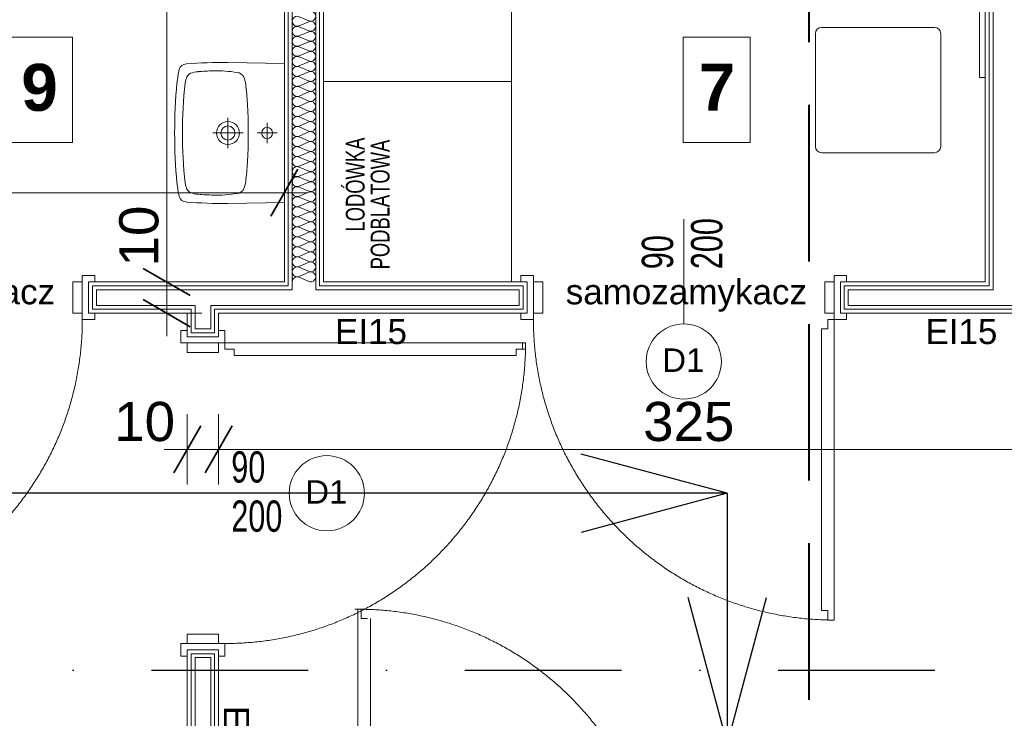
# Model space of a CAD drawing. Header units: millimetres. Extents: x 2016045 to 2079203, y -1576958 to -1542749.
# Tile 100 of 109: x 2035407 to 2038550, y -1556215 to -1553983. Entities that reach past the tile are written whole.
import ezdxf

# ---------------------------------------------------------------- set-up
doc = ezdxf.new("R2010")
doc.units = ezdxf.units.MM
doc.header["$MEASUREMENT"] = 0
for name, pattern in [('Dashed', [5644.44, 2822.22, -2822.22]), ('OSIE', [1000, 500, -250, 0, -250]), ('Przerywana DŁUGA', [700, 500, -200])]:
    doc.linetypes.add(name, pattern=pattern)
for name, color, linetype, lineweight in [('Budowlane - Sciany Wew_Nr_pióra__251', 94, 'Continuous', 20), ('opis pomieszczeń_Nr_pióra__1', 7, 'Continuous', 0), ('opis pomieszczeń_Nr_pióra__7', 7, 'Continuous', 13), ('p.poz._Nr_pióra__16', 1, 'Continuous', 5), ('PRZEKROJE PARTER_Nr_pióra__5', 7, 'Continuous', 40), ('Wymiarowanie_Nr_pióra__1', 7, 'Continuous', 0), ('Wyposazenie Wew - Urzadzenia Sanitarne_Nr_pióra__6', 8, 'Continuous', 0), ('znaczniki drzwi_Nr_pióra__1', 7, 'Continuous', 0), ('znaczniki drzwi_Nr_pióra__7', 7, 'Continuous', 13), ('Ściany_Nr_pióra__51', 5, 'Continuous', 13), ('Ślusarka_okienna_Nr_pióra__1', 7, 'Continuous', 0), ('Ślusarka_okienna_Nr_pióra__7', 7, 'Continuous', 13)]:
    doc.layers.add(name, color=color, linetype=linetype, lineweight=lineweight)
for name, color, linetype in [('EWAKUACJA', 7, 'Continuous'), ('PRZEKROJE PARTER', 7, 'Continuous'), ('Wymiarowanie', 7, 'Continuous')]:
    doc.layers.add(name, color=color, linetype=linetype)
for name, color, linetype, lineweight, true_color in [('EWAKUACJA_Nr_pióra__105', 7, 'Continuous', 25, 0xa40f02), ('Linie PT_Nr_pióra__13', 7, 'Continuous', 5, 0xb6b6b6), ('MEBLE PKN_Nr_pióra__11', 7, 'Continuous', 5, 0x6d6d6d), ('MEBLE PKN_Nr_pióra__12', 7, 'Continuous', 5, 0x9f9f9f), ('OSIE_Nr_pióra__2', 7, 'Continuous', 25, 0x0322fc), ('Wymiarowanie_Nr_pióra__3', 7, 'Continuous', 35, 0x008200), ('Ślusarka_okienna_Nr_pióra__30', 7, 'Continuous', 13, 0x0322fc)]:
    doc.layers.add(name, color=color, linetype=linetype, lineweight=lineweight, true_color=true_color)
doc.styles.add('GENERATED_STYLE_1', font='arial.ttf')
doc.styles.add('GENERATED_STYLE_4', font='arial.ttf')
doc.dimstyles.new('GENERATED_STYLE__1', dxfattribs={"dimtxt": 125, "dimasz": 114, "dimexe": 0.18, "dimexo": 0, "dimgap": 0.09, "dimtad": 1, "dimtih": 1, "dimtoh": 1, "dimdec": 0, "dimlfac": 0.1, "dimzin": 0, "dimdsep": 46, "dimtxsty": 'GENERATED_STYLE_1', "dimblk": 'ARROWHEAD_2', "dimblk1": 'ARROWHEAD_2', "dimblk2": 'ARROWHEAD_2', "dimcen": 0.09, "dimclrd": 7, "dimclre": 7, "dimclrt": 7, "dimadec": 4, "dimazin": 0, "dimtfac": 1, "dimtdec": 4, "dimtmove": 0, "dimatfit": 3, "dimfxl": 0, "dimtolj": 1, "dimtzin": 0, "dimarcsym": 0})
doc.dimstyles.new('GENERATED_STYLE__2', dxfattribs={"dimtxt": 125, "dimasz": 114, "dimexe": 0.18, "dimexo": 0, "dimgap": 0.09, "dimtad": 1, "dimdec": 0, "dimlfac": 0.1, "dimzin": 0, "dimdsep": 46, "dimtxsty": 'GENERATED_STYLE_1', "dimblk": 'ARROWHEAD_2', "dimblk1": 'ARROWHEAD_2', "dimblk2": 'ARROWHEAD_2', "dimcen": 0.09, "dimclrd": 7, "dimclre": 7, "dimclrt": 7, "dimadec": 4, "dimazin": 0, "dimtfac": 1, "dimtdec": 4, "dimtmove": 2, "dimatfit": 3, "dimfxl": 0, "dimtolj": 1, "dimtzin": 0, "dimarcsym": 0})
doc.dimstyles.new('GENERATED_STYLE__3', dxfattribs={"dimtxt": 125, "dimasz": 114, "dimexe": 0.18, "dimexo": 0, "dimgap": 0.09, "dimtad": 1, "dimdec": 0, "dimlfac": 0.1, "dimzin": 0, "dimdsep": 46, "dimtxsty": 'GENERATED_STYLE_1', "dimblk": 'ARROWHEAD_2', "dimblk1": 'ARROWHEAD_2', "dimblk2": 'ARROWHEAD_2', "dimcen": 0.09, "dimclrd": 7, "dimclre": 7, "dimclrt": 7, "dimadec": 4, "dimazin": 0, "dimtfac": 1, "dimtdec": 4, "dimtmove": 0, "dimatfit": 3, "dimfxl": 0, "dimtolj": 1, "dimtzin": 0, "dimarcsym": 0})
doc.dimstyles.new('GENERATED_STYLE__4', dxfattribs={"dimtxt": 125, "dimasz": 114, "dimexe": 0.18, "dimexo": 0, "dimgap": 0.09, "dimtad": 1, "dimtih": 1, "dimtoh": 1, "dimdec": 0, "dimlfac": 0.1, "dimzin": 0, "dimdsep": 46, "dimtxsty": 'GENERATED_STYLE_1', "dimblk": 'ARROWHEAD_2', "dimblk1": 'ARROWHEAD_2', "dimblk2": 'ARROWHEAD_2', "dimcen": 0.09, "dimclrd": 7, "dimclre": 7, "dimclrt": 7, "dimadec": 4, "dimazin": 0, "dimtfac": 1, "dimtdec": 4, "dimtmove": 2, "dimatfit": 3, "dimfxl": 0, "dimtolj": 1, "dimtzin": 0, "dimarcsym": 0})

# ---------------------------------------------------------------- blocks, each defined once
blk = doc.blocks.new('Izolacja cieplna 18_4')
at = {"layer": 'Linie PT_Nr_pióra__13', "linetype": 'Continuous'}
for p, q in [((1.3, 52.7), (14.7, 22.3)), ((17.4, 22.3), (30.7, 52.7)), ((33.4, 52.7), (46.7, 22.3)), ((49.4, 22.3), (62.7, 52.7)), ((65.4, 52.7), (78.7, 22.3)), ((81.4, 22.3), (94.7, 52.7)), ((97.4, 52.7), (110.7, 22.3)), ((113.4, 22.3), (126.7, 52.7)), ((129.4, 52.7), (142.7, 22.3)), ((145.4, 22.3), (158.7, 52.7)), ((161.4, 52.7), (174.7, 22.3)), ((177.4, 22.3), (190.7, 52.7)), ((193.4, 52.7), (206.7, 22.3)), ((209.4, 22.3), (222.8, 52.7)), ((225.4, 52.7), (238.8, 22.3)), ((241.4, 22.3), (254.8, 52.7)), ((257.5, 52.7), (270.8, 22.3)), ((273.5, 22.3), (286.8, 52.7)), ((289.5, 52.7), (302.8, 22.3)), ((305.5, 22.3), (318.8, 52.7)), ((321.5, 52.7), (334.8, 22.3)), ((337.5, 22.3), (350.8, 52.7)), ((353.5, 52.7), (366.8, 22.3)), ((369.5, 22.3), (382.8, 52.7)), ((385.5, 52.7), (398.8, 22.3)), ((401.5, 22.3), (414.8, 52.7)), ((417.5, 52.7), (430.8, 22.3)), ((433.5, 22.3), (446.8, 52.7)), ((449.5, 52.7), (462.9, 22.3)), ((465.5, 22.3), (478.9, 52.7)), ((481.6, 52.7), (494.9, 22.3)), ((497.6, 22.3), (510.9, 52.7)), ((513.6, 52.7), (526.9, 22.3)), ((529.6, 22.3), (542.9, 52.7)), ((545.6, 52.7), (558.9, 22.3)), ((561.6, 22.3), (574.9, 52.7)), ((577.6, 52.7), (590.9, 22.3)), ((593.6, 22.3), (606.9, 52.7)), ((609.6, 52.7), (622.9, 22.3)), ((625.6, 22.3), (638.9, 52.7)), ((641.6, 52.7), (654.9, 22.3)), ((657.6, 22.3), (670.9, 52.7)), ((673.6, 52.7), (687, 22.3)), ((689.6, 22.3), (703, 52.7)), ((705.7, 52.7), (719, 22.3)), ((721.7, 22.3), (735, 52.7)), ((737.7, 52.7), (751, 22.3)), ((753.7, 22.3), (767, 52.7)), ((769.7, 52.7), (783, 22.3)), ((785.7, 22.3), (799, 52.7)), ((801.7, 52.7), (815, 22.3)), ((817.7, 22.3), (831, 52.7)), ((833.7, 52.7), (847, 22.3))]:
    blk.add_line(p, q, dxfattribs=at)
for centre, start_param, end_param in [((16, 59.1), 4.299595, 8.266775), ((48, 59.1), 4.299595, 8.266775), ((80, 59.1), 4.299595, 8.266775), ((112, 59.1), 4.299595, 8.266775), ((144.1, 59.1), 4.299595, 8.266775), ((176.1, 59.1), 4.299595, 8.266775), ((208.1, 59.1), 4.299595, 8.266775), ((240.1, 59.1), 4.299595, 8.266775), ((272.1, 59.1), 4.299595, 8.266775), ((304.1, 59.1), 4.299595, 8.266775), ((336.1, 59.1), 4.299595, 8.266775), ((368.2, 59.1), 4.299595, 8.266775), ((400.2, 59.1), 4.299595, 8.266775), ((432.2, 59.1), 4.299595, 8.266775), ((464.2, 59.1), 4.299595, 8.266775), ((496.2, 59.1), 4.299595, 8.266775), ((528.2, 59.1), 4.299595, 8.266775), ((560.2, 59.1), 4.299595, 8.266775), ((592.3, 59.1), 4.299595, 8.266775), ((624.3, 59.1), 4.299595, 8.266775), ((656.3, 59.1), 4.299595, 8.266775), ((688.3, 59.1), 4.299595, 8.266775), ((720.3, 59.1), 4.299595, 8.266775), ((752.3, 59.1), 4.299595, 8.266775), ((784.3, 59.1), 4.299595, 8.266775), ((816.4, 59.1), 4.299595, 8.266775), ((848.4, 59.1), 4.299595, 8.266775), ((0, 16), 3.141593, 5.125182), ((32, 16), 1.158003, 3.141593), ((32, 16), 3.141593, 5.125182), ((64, 16), 1.158003, 3.141593), ((64, 16), 3.141593, 5.125182), ((96, 16), 1.158003, 3.141593), ((96, 16), 3.141593, 5.125182), ((128.1, 16), 1.158003, 3.141593), ((128.1, 16), 3.141593, 5.125182), ((160.1, 16), 1.158003, 3.141593), ((160.1, 16), 3.141593, 5.125182), ((192.1, 16), 1.158003, 3.141593), ((192.1, 16), 3.141593, 5.125182), ((224.1, 16), 1.158003, 3.141593), ((224.1, 16), 3.141593, 5.125182), ((256.1, 16), 1.158003, 3.141593), ((256.1, 16), 3.141593, 5.125182), ((288.1, 16), 1.158003, 3.141593), ((288.1, 16), 3.141593, 5.125182), ((320.1, 16), 1.158003, 3.141593), ((320.1, 16), 3.141593, 5.125182), ((352.2, 16), 1.158003, 3.141593), ((352.2, 16), 3.141593, 5.125182), ((384.2, 16), 1.158003, 3.141593), ((384.2, 16), 3.141593, 5.125182), ((416.2, 16), 1.158003, 3.141593), ((416.2, 16), 3.141593, 5.125182), ((448.2, 16), 1.158003, 3.141593), ((448.2, 16), 3.141593, 5.125182), ((480.2, 16), 1.158003, 3.141593), ((480.2, 16), 3.141593, 5.125182), ((512.2, 16), 1.158003, 3.141593), ((512.2, 16), 3.141593, 5.125182), ((544.2, 16), 1.158003, 3.141593), ((544.2, 16), 3.141593, 5.125182), ((576.2, 16), 1.158003, 3.141593), ((576.2, 16), 3.141593, 5.125182), ((608.3, 16), 1.158003, 3.141593), ((608.3, 16), 3.141593, 5.125182), ((640.3, 16), 1.158003, 3.141593), ((640.3, 16), 3.141593, 5.125182), ((672.3, 16), 1.158003, 3.141593), ((672.3, 16), 3.141593, 5.125182), ((704.3, 16), 1.158003, 3.141593), ((704.3, 16), 3.141593, 5.125182), ((736.3, 16), 1.158003, 3.141593), ((736.3, 16), 3.141593, 5.125182), ((768.3, 16), 1.158003, 3.141593), ((768.3, 16), 3.141593, 5.125182), ((800.3, 16), 1.158003, 3.141593), ((800.3, 16), 3.141593, 5.125182), ((832.4, 16), 1.158003, 3.141593), ((832.4, 16), 3.141593, 5.125182)]:
    blk.add_ellipse(centre, major_axis=(0, 16), ratio=0.996496, start_param=start_param, end_param=end_param, dxfattribs=at)
blk = doc.blocks.new('Linia_1', base_point=(2037665.1, -1555495.9))
at = {"layer": 'EWAKUACJA_Nr_pióra__105', "linetype": 'Continuous'}
for q in [(2037198.6, -1555370.9), (2032603.8, -1555495.9), (2037198.6, -1555620.9)]:
    blk.add_line((2037665.1, -1555495.9), q, dxfattribs=at)
blk = doc.blocks.new('Linia_3', base_point=(2037665.1, -1555495.9))
at = {"layer": 'EWAKUACJA_Nr_pióra__105', "linetype": 'Continuous'}
for p, q in [((2037665.1, -1555495.9), (2037665.1, -1556295.8)), ((2037665.1, -1556295.8), (2037540.1, -1555829.3)), ((2037665.1, -1556295.8), (2037790.1, -1555829.3))]:
    blk.add_line(p, q, dxfattribs=at)
blk = doc.blocks.new('Linia_4', base_point=(2037665.1, -1556295.8))
at = {"layer": 'EWAKUACJA_Nr_pióra__105', "linetype": 'Continuous'}
for p, q in [((2040204.5, -1556295.8), (2039738, -1556170.8)), ((2037665.1, -1556295.8), (2040204.5, -1556295.8)), ((2040204.5, -1556295.8), (2039738, -1556420.8))]:
    blk.add_line(p, q, dxfattribs=at)
blk = doc.blocks.new('*D104', base_point=(1682719.6, -1237567.4))
at = {"layer": 'Wymiarowanie_Nr_pióra__1', "linetype": 'Continuous'}
for p, q in [((2040886.1, -1552442.6), (2040886.1, -1552515.9)), ((2040773.6, -1552515.9), (2040998.6, -1552515.9)), ((2040886.1, -1552515.9), (2040886.1, -1555670.9)), ((2040773.6, -1555670.9), (2040998.6, -1555670.9))]:
    blk.add_line(p, q, dxfattribs=at)
at = {"layer": 'Wymiarowanie_Nr_pióra__3', "linetype": 'Continuous'}
for p, q in [((2040961.1, -1552559.2), (2040811.1, -1552472.6)), ((2040961.1, -1555714.2), (2040811.1, -1555627.6))]:
    blk.add_line(p, q, dxfattribs=at)
at = {"layer": 'Wymiarowanie_Nr_pióra__1', "char_height": 125, "attachment_point": 7, "rotation": 90, "style": 'GENERATED_STYLE_1'}
for s, insert in [('\\A1;{\\fArial|b0|i0|c238|p38;315\\fArial|b0|i0|c238|p38;\\A1{\\H.66x;\\S5^  ;}}', (2040863.2, -1554172.2)), ('\\A1;{\\fArial|b0|i0|c238|p38;10}', (2040861.1, -1555627.6))]:
    blk.add_mtext(s, dxfattribs=dict(at, insert=insert))
blk = doc.blocks.new('ARROWHEAD_2')
at = {"color": 0, "linetype": 'Continuous', "lineweight": 0}
for p, q in [((-0.378, -0.655), (0.378, 0.655)), ((0, 0), (-1, 0))]:
    blk.add_line(p, q, dxfattribs=at)
blk = doc.blocks.new('*D109', base_point=(1682719.6, -1237567.4))
at = {"layer": 'Wymiarowanie_Nr_pióra__1', "linetype": 'Continuous'}
for p, q in [((2035941.4, -1555468.5), (2035941.4, -1555243.5)), ((2036041.4, -1555468.5), (2036041.4, -1555243.5)), ((2035868, -1555356), (2035941.4, -1555356)), ((2035941.4, -1555356), (2036041.4, -1555356))]:
    blk.add_line(p, q, dxfattribs=at)
at = {"layer": 'Wymiarowanie_Nr_pióra__3', "linetype": 'Continuous'}
for p, q in [((2035984.7, -1555281), (2035898.1, -1555431)), ((2036084.7, -1555281), (2035998.1, -1555431))]:
    blk.add_line(p, q, dxfattribs=at)
at = {"layer": 'Wymiarowanie_Nr_pióra__1', "insert": (2035708.3, -1555331), "char_height": 125, "attachment_point": 7, "style": 'GENERATED_STYLE_1'}
blk.add_mtext('\\A1;{\\fArial|b0|i0|c238|p38;10}', dxfattribs=at)
blk = doc.blocks.new('*D110', base_point=(1682719.6, -1237567.4))
at = {"layer": 'Wymiarowanie_Nr_pióra__1', "linetype": 'Continuous'}
for p, q in [((2036041.4, -1555468.5), (2036041.4, -1555243.5)), ((2039288.9, -1555468.5), (2039288.9, -1555243.5)), ((2036041.4, -1555356), (2039288.9, -1555356))]:
    blk.add_line(p, q, dxfattribs=at)
at = {"layer": 'Wymiarowanie_Nr_pióra__3', "linetype": 'Continuous'}
for p, q in [((2036084.7, -1555281), (2035998.1, -1555431)), ((2039332.2, -1555281), (2039245.6, -1555431))]:
    blk.add_line(p, q, dxfattribs=at)
at = {"layer": 'Wymiarowanie_Nr_pióra__1', "char_height": 125, "attachment_point": 7, "style": 'GENERATED_STYLE_1'}
for s, insert in [('\\A1;{\\fArial|b0|i0|c238|p38;12\\fArial|b0|i0|c238|p38;\\A1{\\H.66x;\\S5^  ;}}', (2038993.2, -1555332.3)), ('\\A1;{\\fArial|b0|i0|c238|p38;325}', (2037396.7, -1555331))]:
    blk.add_mtext(s, dxfattribs=dict(at, insert=insert))
blk = doc.blocks.new('*D114', base_point=(1682719.6, -1237567.4))
at = {"layer": 'Wymiarowanie_Nr_pióra__1', "linetype": 'Continuous'}
for p, q in [((2034251.4, -1554423.9), (2034251.4, -1554648.9)), ((2036251.4, -1554423.9), (2036251.4, -1554648.9)), ((2034251.4, -1554536.4), (2034178, -1554536.4)), ((2036251.4, -1554536.4), (2034251.4, -1554536.4)), ((2036324.7, -1554536.4), (2036251.4, -1554536.4))]:
    blk.add_line(p, q, dxfattribs=at)
at = {"layer": 'Wymiarowanie_Nr_pióra__3', "linetype": 'Continuous'}
for p, q in [((2034294.7, -1554461.4), (2034208.1, -1554611.4)), ((2036208.1, -1554611.4), (2036294.7, -1554461.4))]:
    blk.add_line(p, q, dxfattribs=at)
at = {"layer": 'Wymiarowanie_Nr_pióra__1', "insert": (2035026.2, -1554493.9), "char_height": 125, "attachment_point": 7, "style": 'GENERATED_STYLE_1'}
blk.add_mtext('\\A1;{\\fArial|b0|i0|c238|p38;200}', dxfattribs=at)
blk = doc.blocks.new('*D126', base_point=(1682719.6, -1237567.4))
at = {"layer": 'Wymiarowanie_Nr_pióra__1', "linetype": 'Continuous'}
for p, q in [((2044173.5, -1556060.9), (2043948.5, -1556060.9)), ((2044061, -1559800.9), (2044061, -1556060.9)), ((2044173.5, -1559800.9), (2043948.5, -1559800.9))]:
    blk.add_line(p, q, dxfattribs=at)
at = {"layer": 'Wymiarowanie_Nr_pióra__3', "linetype": 'Continuous'}
for p, q in [((2043986, -1556017.6), (2044136, -1556104.2)), ((2043986, -1559757.6), (2044136, -1559844.2))]:
    blk.add_line(p, q, dxfattribs=at)
at = {"layer": 'Wymiarowanie_Nr_pióra__1', "insert": (2044036, -1558073.2), "char_height": 125, "attachment_point": 7, "rotation": 90, "style": 'GENERATED_STYLE_1'}
blk.add_mtext('\\A1;{\\fArial|b0|i0|c238|p38;374}', dxfattribs=at)
blk = doc.blocks.new('*D127', base_point=(1682719.6, -1237567.4))
at = {"layer": 'Wymiarowanie_Nr_pióra__1', "linetype": 'Continuous'}
for p, q in [((2044173.5, -1552460.9), (2043948.5, -1552460.9)), ((2044061, -1556060.9), (2044061, -1552460.9)), ((2044173.5, -1556060.9), (2043948.5, -1556060.9))]:
    blk.add_line(p, q, dxfattribs=at)
at = {"layer": 'Wymiarowanie_Nr_pióra__3', "linetype": 'Continuous'}
for p, q in [((2043986, -1552417.6), (2044136, -1552504.2)), ((2043986, -1556017.6), (2044136, -1556104.2))]:
    blk.add_line(p, q, dxfattribs=at)
at = {"layer": 'Wymiarowanie_Nr_pióra__1', "char_height": 125, "attachment_point": 7, "rotation": 90, "style": 'GENERATED_STYLE_1'}
for s, insert in [('\\A1;{\\fArial|b0|i0|c238|p38;19}', (2044036, -1552694)), ('\\A1;{\\fArial|b0|i0|c238|p38;360}', (2044036, -1554498.1))]:
    blk.add_mtext(s, dxfattribs=dict(at, insert=insert))
blk = doc.blocks.new('*D143', base_point=(1682719.6, -1237567.4))
at = {"layer": 'Wymiarowanie_Nr_pióra__1', "linetype": 'Continuous'}
for p, q in [((2021278.9, -1556060.9), (2021053.9, -1556060.9)), ((2021166.4, -1559800.9), (2021166.4, -1556060.9)), ((2021278.9, -1559800.9), (2021053.9, -1559800.9))]:
    blk.add_line(p, q, dxfattribs=at)
at = {"layer": 'Wymiarowanie_Nr_pióra__3', "linetype": 'Continuous'}
for p, q in [((2021091.4, -1556017.6), (2021241.4, -1556104.2)), ((2021091.4, -1559757.6), (2021241.4, -1559844.2))]:
    blk.add_line(p, q, dxfattribs=at)
at = {"layer": 'Wymiarowanie_Nr_pióra__1', "insert": (2021141.4, -1558073.2), "char_height": 125, "attachment_point": 7, "rotation": 90, "style": 'GENERATED_STYLE_1'}
blk.add_mtext('\\A1;{\\fArial|b0|i0|c238|p38;374}', dxfattribs=at)
blk = doc.blocks.new('*D178', base_point=(1682719.6, -1237567.4))
at = {"layer": 'Wymiarowanie_Nr_pióra__1', "linetype": 'Continuous'}
for p, q in [((2023749.9, -1550080.6), (2023749.9, -1549855.6)), ((2041502.9, -1550080.6), (2041502.9, -1549855.6)), ((2023676.5, -1549968.1), (2023749.9, -1549968.1)), ((2023749.9, -1549968.1), (2041502.9, -1549968.1)), ((2041502.9, -1549968.1), (2041576.2, -1549968.1))]:
    blk.add_line(p, q, dxfattribs=at)
at = {"layer": 'Wymiarowanie_Nr_pióra__3', "linetype": 'Continuous'}
for p, q in [((2023793.2, -1549893.1), (2023706.6, -1550043.1)), ((2041459.6, -1550043.1), (2041546.2, -1549893.1))]:
    blk.add_line(p, q, dxfattribs=at)
at = {"layer": 'Wymiarowanie_Nr_pióra__1', "insert": (2032436.7, -1549943.1), "char_height": 125, "attachment_point": 7, "style": 'GENERATED_STYLE_1'}
blk.add_mtext('\\A1;{\\fArial|b0|i0|c238|p38;1776}', dxfattribs=at)
blk = doc.blocks.new('*D194', base_point=(1682719.6, -1237567.4))
at = {"layer": 'Wymiarowanie_Nr_pióra__1', "linetype": 'Continuous'}
for p, q in [((2035988.4, -1554820.9), (2035763.4, -1554820.9)), ((2035875.9, -1554920.9), (2035875.9, -1554820.9)), ((2035988.4, -1554920.9), (2035763.4, -1554920.9)), ((2035875.9, -1554994.3), (2035875.9, -1554920.9))]:
    blk.add_line(p, q, dxfattribs=at)
at = {"layer": 'Wymiarowanie_Nr_pióra__3', "linetype": 'Continuous'}
for p, q in [((2035800.9, -1554777.6), (2035950.9, -1554864.2)), ((2035800.9, -1554877.6), (2035950.9, -1554964.2))]:
    blk.add_line(p, q, dxfattribs=at)
blk = doc.blocks.new('*D195', base_point=(1682719.6, -1237567.4))
at = {"layer": 'Wymiarowanie_Nr_pióra__1', "linetype": 'Continuous'}
for p, q in [((2035875.9, -1552515.9), (2035875.9, -1552442.6)), ((2035988.4, -1552515.9), (2035763.4, -1552515.9)), ((2035875.9, -1554820.9), (2035875.9, -1552515.9)), ((2035988.4, -1554820.9), (2035763.4, -1554820.9))]:
    blk.add_line(p, q, dxfattribs=at)
at = {"layer": 'Wymiarowanie_Nr_pióra__3', "linetype": 'Continuous'}
for p, q in [((2035950.9, -1552559.2), (2035800.9, -1552472.6)), ((2035800.9, -1554777.6), (2035950.9, -1554864.2))]:
    blk.add_line(p, q, dxfattribs=at)
at = {"layer": 'Wymiarowanie_Nr_pióra__1', "char_height": 125, "attachment_point": 7, "rotation": 90, "style": 'GENERATED_STYLE_1'}
for s, insert in [('\\A1;{\\fArial|b0|i0|c238|p38;230\\fArial|b0|i0|c238|p38;\\A1{\\H.66x;\\S5^  ;}}', (2035853, -1553842)), ('\\A1;{\\fArial|b0|i0|c238|p38;10}', (2035850.9, -1554771.5))]:
    blk.add_mtext(s, dxfattribs=dict(at, insert=insert))
blk = doc.blocks.new('Płaszczyzna odcinająca_1', base_point=(2037926.7, -1573130.6))
at = {"layer": 'PRZEKROJE PARTER_Nr_pióra__5', "linetype": 'Przerywana DŁUGA'}
blk.add_line((2037926.7, -1572955.6), (2037926.7, -1549573.1), dxfattribs=at)

msp = doc.modelspace()

# ---------------------------------------------------------------- linework, layer by layer
at = {"layer": 'Budowlane - Sciany Wew_Nr_pióra__251', "linetype": 'Continuous'}
for p, q in [((2036263.9, -1552503.4), (2036263.9, -1554833.4)), ((2036276.4, -1552490.9), (2036276.4, -1554845.9)), ((2036351.4, -1554845.9), (2036351.4, -1552490.9)), ((2036363.9, -1554833.4), (2036363.9, -1552503.4)), ((2038513.9, -1552503.4), (2038513.9, -1554845.9)), ((2038501.4, -1552515.9), (2038501.4, -1554833.4)), ((2036263.9, -1554833.4), (2035638.9, -1554833.4)), ((2035638.9, -1554833.4), (2035638.9, -1554908.4)), ((2037013.9, -1554833.4), (2036363.9, -1554833.4)), ((2037013.9, -1554908.4), (2037013.9, -1554833.4)), ((2038501.4, -1554833.4), (2038038.9, -1554833.4)), ((2038038.9, -1554833.4), (2038038.9, -1554908.4)), ((2036276.4, -1554845.9), (2035651.4, -1554845.9)), ((2035651.4, -1554845.9), (2035651.4, -1554895.9)), ((2037001.4, -1554845.9), (2036351.4, -1554845.9)), ((2037001.4, -1554895.9), (2037001.4, -1554845.9)), ((2038513.9, -1554845.9), (2038051.4, -1554845.9)), ((2038051.4, -1554845.9), (2038051.4, -1554895.9)), ((2035651.4, -1554895.9), (2035966.4, -1554895.9)), ((2035966.4, -1554895.9), (2035966.4, -1554970.9)), ((2036016.4, -1554970.9), (2036016.4, -1554895.9)), ((2036016.4, -1554895.9), (2037001.4, -1554895.9)), ((2038051.4, -1554895.9), (2039313.9, -1554895.9)), ((2035638.9, -1554908.4), (2035953.9, -1554908.4)), ((2035953.9, -1554908.4), (2035953.9, -1554983.4)), ((2036028.9, -1554983.4), (2036028.9, -1554908.4)), ((2036028.9, -1554908.4), (2037013.9, -1554908.4)), ((2038038.9, -1554908.4), (2039301.4, -1554908.4)), ((2035953.9, -1554983.4), (2036028.9, -1554983.4)), ((2035966.4, -1554970.9), (2036016.4, -1554970.9)), ((2036028.9, -1556008.4), (2035953.9, -1556008.4)), ((2035953.9, -1556008.4), (2035953.9, -1556833.4)), ((2036016.4, -1556020.9), (2035966.4, -1556020.9)), ((2035966.4, -1556020.9), (2035966.4, -1556845.9)), ((2036016.4, -1556845.9), (2036016.4, -1556020.9)), ((2036028.9, -1556833.4), (2036028.9, -1556008.4))]:
    msp.add_line(p, q, dxfattribs=at)
at = {"layer": 'MEBLE PKN_Nr_pióra__12', "linetype": 'Continuous'}
for p, q in [((2036976.4, -1552515.9), (2036976.4, -1554820.9)), ((2038470.9, -1553168.4), (2038470.9, -1554168.4)), ((2037966.9, -1554008.4), (2038326.9, -1554008.4)), ((2037946.9, -1554388.4), (2037946.9, -1554028.4)), ((2038346.9, -1554028.4), (2038346.9, -1554388.4)), ((2038470.9, -1554168.4), (2038488.9, -1554168.4)), ((2036376.4, -1554180.9), (2036976.4, -1554180.9)), ((2038326.9, -1554408.4), (2037966.9, -1554408.4))]:
    msp.add_line(p, q, dxfattribs=at)
for centre, start, end in [((2037966.9, -1554028.4), 90, 180), ((2038326.9, -1554028.4), 0, 90), ((2037966.9, -1554388.4), 180, 270), ((2038326.9, -1554388.4), 270, 0)]:
    msp.add_arc(centre, 20, start, end, dxfattribs=at)
at = {"layer": 'opis pomieszczeń_Nr_pióra__1', "linetype": 'Continuous', "flags": 128}
for points in [[(2035361.6, -1554039.8), (2035575.5, -1554039.8), (2035575.5, -1554375.5), (2035361.6, -1554375.5)], [(2037524.4, -1554039.8), (2037738.3, -1554039.8), (2037738.3, -1554375.5), (2037524.4, -1554375.5)]]:
    msp.add_lwpolyline(points, close=True, dxfattribs=at)
at = {"layer": 'OSIE_Nr_pióra__2', "linetype": 'OSIE'}
msp.add_line((2020826.3, -1556060.9), (2044386, -1556060.9), dxfattribs=at)
at = {"layer": 'Wyposazenie Wew - Urzadzenia Sanitarne_Nr_pióra__6', "linetype": 'Continuous'}
for p, q in [((2036071.3, -1554120.3), (2036251.4, -1554123.1)), ((2036071.3, -1554297), (2036071.3, -1554393.7)), ((2036196.4, -1554377.4), (2036196.4, -1554313.2)), ((2036023, -1554345.3), (2036119.7, -1554345.3)), ((2036228.5, -1554345.3), (2036164.3, -1554345.3)), ((2036251.4, -1554567.6), (2036071.3, -1554570.3))]:
    msp.add_line(p, q, dxfattribs=at)
for centre, radius in [((2036071.3, -1554345.3), 36.5), ((2036071.3, -1554345.3), 22.5), ((2036196.4, -1554345.3), 17.5)]:
    msp.add_circle(centre, radius, dxfattribs=at)
for centre, radius, start, end in [((2036232.4, -1554219.8), 325.6, 166.29, 173.8195), ((2035939.1, -1554148.7), 23.8, 91.3934, 165.349), ((2036055.7, -1555603.1), 1482.9, 89.3971, 94.534), ((2036030.3, -1554747.5), 600.5, 90.5663, 95.1487), ((2036037.9, -1554533.4), 386.5, 80.5708, 92.003), ((2036025.2, -1554200.2), 91.4, 158.1629, 171.0161), ((2035960.3, -1554174.7), 21.8, 112.9177, 156.832), ((2035982.2, -1554237), 87.7, 93.7939, 110.2251), ((2036097.3, -1554179.7), 27.9, 30.8895, 82.0707), ((2036024.4, -1554205.6), 104.9, 5.0387, 22.556), ((2037492.8, -1554338.1), 1591.6, 174.4736, 180.2613), ((2037191.8, -1554334.7), 1265.7, 173.2498, 180.4817), ((2035028, -1554319.6), 1107.7, 3.123, 6.3865), ((2034691.8, -1554340.2), 1444.5, 359.7988, 3.214), ((2037492.8, -1554352.6), 1591.6, 179.7393, 185.527), ((2037191.8, -1554355.9), 1265.7, 179.5189, 186.7508), ((2034691.9, -1554350.4), 1444.5, 356.7865, 0.2018), ((2035028, -1554371), 1107.7, 353.6141, 356.8776), ((2036232.4, -1554470.8), 325.6, 186.1811, 193.7106), ((2036025.2, -1554490.4), 91.4, 188.9845, 201.8377), ((2035960.3, -1554515.9), 21.8, 203.1686, 247.0829), ((2036097.3, -1554511), 27.9, 277.9299, 329.111), ((2036024.4, -1554485), 104.9, 337.4446, 354.9619), ((2035939.1, -1554541.9), 23.8, 194.6516, 268.6071), ((2035982.2, -1554453.6), 87.7, 249.7754, 266.2067), ((2036030.3, -1553943.1), 600.5, 264.8519, 269.4343), ((2036037.9, -1554157.2), 386.5, 267.9976, 279.4298), ((2036055.7, -1553087.5), 1482.9, 265.4666, 270.6035)]:
    msp.add_arc(centre, radius, start, end, dxfattribs=at)
at = {"layer": 'znaczniki drzwi_Nr_pióra__1', "linetype": 'Continuous'}
for centre in [(2037526.4, -1555075.2), (2036386.9, -1555495.9)]:
    msp.add_circle(centre, 120, dxfattribs=at)
at = {"layer": 'Ściany_Nr_pióra__51', "linetype": 'Continuous'}
for p, q in [((2036251.4, -1552515.9), (2036251.4, -1554820.9)), ((2036376.4, -1554820.9), (2036376.4, -1552515.9)), ((2038488.9, -1552528.4), (2038488.9, -1554820.9)), ((2036251.4, -1554820.9), (2035626.4, -1554820.9)), ((2035626.4, -1554820.9), (2035626.4, -1554920.9)), ((2037026.4, -1554820.9), (2036376.4, -1554820.9)), ((2037026.4, -1554820.9), (2037026.4, -1554920.9)), ((2038488.9, -1554820.9), (2038026.4, -1554820.9)), ((2038026.4, -1554820.9), (2038026.4, -1554920.9)), ((2035626.4, -1554920.9), (2035941.4, -1554920.9)), ((2035941.4, -1554920.9), (2035941.4, -1554995.9)), ((2036041.4, -1554995.9), (2036041.4, -1554920.9)), ((2036041.4, -1554920.9), (2037026.4, -1554920.9)), ((2038026.4, -1554920.9), (2039288.9, -1554920.9)), ((2035941.4, -1554995.9), (2036041.4, -1554995.9)), ((2035941.4, -1555995.9), (2035941.4, -1556820.9)), ((2035941.4, -1555995.9), (2036041.4, -1555995.9)), ((2036041.4, -1556820.9), (2036041.4, -1555995.9))]:
    msp.add_line(p, q, dxfattribs=at)
at = {"layer": 'Ślusarka_okienna_Nr_pióra__1', "linetype": 'Continuous'}
for p, q in [((2037526.4, -1554620.9), (2037526.4, -1554955.2)), ((2036231.4, -1555495.9), (2035731.4, -1555495.9))]:
    msp.add_line(p, q, dxfattribs=at)
at = {"layer": 'Ślusarka_okienna_Nr_pióra__1', "linetype": 'Dashed'}
for centre, start, end in [((2034646.4, -1554940.9), 270, 0), ((2038006.4, -1554940.9), 180, 270), ((2036061.4, -1555015.9), 270, 0), ((2036486.4, -1556826.4), 0, 90)]:
    msp.add_arc(centre, 960, start, end, dxfattribs=at)
at = {"layer": 'Ślusarka_okienna_Nr_pióra__30', "linetype": 'Continuous'}
for p, q in [((2035606.4, -1554940.9), (2035606.4, -1554800.9)), ((2035606.4, -1554800.9), (2035646.4, -1554800.9)), ((2035646.4, -1554800.9), (2035646.4, -1554820.9)), ((2037046.4, -1554800.9), (2037006.4, -1554800.9)), ((2037006.4, -1554800.9), (2037006.4, -1554820.9)), ((2037046.4, -1554940.9), (2037046.4, -1554800.9)), ((2038006.4, -1555900.9), (2038006.4, -1554800.9)), ((2038006.4, -1554800.9), (2038046.4, -1554800.9)), ((2038046.4, -1554800.9), (2038046.4, -1554820.9)), ((2035576.4, -1554920.9), (2035576.4, -1554820.9)), ((2035576.4, -1554820.9), (2035606.4, -1554820.9)), ((2037076.4, -1554820.9), (2037046.4, -1554820.9)), ((2037076.4, -1554920.9), (2037076.4, -1554820.9)), ((2037976.4, -1554920.9), (2037976.4, -1554820.9)), ((2037976.4, -1554820.9), (2038006.4, -1554820.9)), ((2035606.4, -1554920.9), (2035576.4, -1554920.9)), ((2035646.4, -1554920.9), (2035646.4, -1554940.9)), ((2037006.4, -1554920.9), (2037006.4, -1554940.9)), ((2037046.4, -1554920.9), (2037076.4, -1554920.9)), ((2038006.4, -1554920.9), (2037976.4, -1554920.9)), ((2038046.4, -1554920.9), (2038046.4, -1554940.9)), ((2035646.4, -1554940.9), (2035606.4, -1554940.9)), ((2037006.4, -1554940.9), (2037046.4, -1554940.9)), ((2038046.4, -1554940.9), (2037986.4, -1554940.9)), ((2037986.4, -1554940.9), (2037986.4, -1554970.9)), ((2035921.4, -1555015.9), (2035921.4, -1554975.9)), ((2035921.4, -1554975.9), (2035941.4, -1554975.9)), ((2036041.4, -1554975.9), (2036061.4, -1554975.9)), ((2036061.4, -1554975.9), (2036061.4, -1555035.9)), ((2037986.4, -1554970.9), (2037966.4, -1554970.9)), ((2037966.4, -1554970.9), (2037966.4, -1555870.9)), ((2037021.4, -1555015.9), (2035921.4, -1555015.9)), ((2035941.4, -1555045.9), (2035941.4, -1555015.9)), ((2036041.4, -1555015.9), (2036041.4, -1555045.9)), ((2037011.4, -1555035.9), (2037011.4, -1555015.9)), ((2036041.4, -1555045.9), (2035941.4, -1555045.9)), ((2036061.4, -1555035.9), (2036091.4, -1555035.9)), ((2036091.4, -1555035.9), (2036091.4, -1555055.9)), ((2036091.4, -1555055.9), (2036991.4, -1555055.9)), ((2036991.4, -1555055.9), (2036991.4, -1555035.9)), ((2036991.4, -1555035.9), (2037021.4, -1555035.9)), ((2036496.4, -1555866.4), (2036476.4, -1555866.4)), ((2036486.4, -1555866.4), (2036486.4, -1556966.4)), ((2036496.4, -1555896.4), (2036496.4, -1555866.4)), ((2037966.4, -1555870.9), (2037986.4, -1555870.9)), ((2037986.4, -1555870.9), (2037986.4, -1555900.9)), ((2036516.4, -1555896.4), (2036496.4, -1555896.4)), ((2036526.4, -1556796.4), (2036526.4, -1555896.4)), ((2037986.4, -1555900.9), (2038006.4, -1555900.9)), ((2036041.4, -1555945.9), (2035941.4, -1555945.9)), ((2035941.4, -1555945.9), (2035941.4, -1555975.9)), ((2036041.4, -1555975.9), (2036041.4, -1555945.9)), ((2036061.4, -1555975.9), (2035921.4, -1555975.9)), ((2035921.4, -1555975.9), (2035921.4, -1556015.9)), ((2036061.4, -1556015.9), (2036061.4, -1555975.9)), ((2035921.4, -1556015.9), (2035941.4, -1556015.9)), ((2036041.4, -1556015.9), (2036061.4, -1556015.9))]:
    msp.add_line(p, q, dxfattribs=at)

# ---------------------------------------------------------------- block references
at = {"layer": 'EWAKUACJA', "color": 14, "linetype": 'Continuous', "lineweight": 25, "true_color": 0xa40f02}
for name, p in [('Linia_1', (2037665.1, -1555495.9)), ('Linia_3', (2037665.1, -1555495.9)), ('Linia_4', (2037665.1, -1556295.8))]:
    msp.add_blockref(name, p, dxfattribs=at)
at = {"layer": 'Linie PT_Nr_pióra__13', "linetype": 'Continuous', "xscale": -1, "zscale": 1000, "rotation": 270}
msp.add_blockref('Izolacja cieplna 18_4', (2036276.4, -1554820.9), dxfattribs=at)
at = {"layer": 'PRZEKROJE PARTER'}
msp.add_blockref('Płaszczyzna odcinająca_1', (2037926.7, -1573130.6), dxfattribs=at)

# ---------------------------------------------------------------- texts
at = {"layer": 'MEBLE PKN_Nr_pióra__11', "linetype": 'Continuous', "attachment_point": 7, "rotation": 90, "style": 'GENERATED_STYLE_1'}
for s, insert, char_height in [('\\A1;{\\W0.700000x;\\fArial|b0|i0|c238|p38;LODÓWKA}', (2036508.4, -1554660), 60), ('\\A1;{\\W0.700000x;\\fArial|b0|i0|c238|p38;PODBLATOWA}', (2036587.9, -1554780.9), 60), ('\\A1;{\\W0.700000x;\\fArial|b0|i0|c238|p38; }', (2036500.6, -1554685.3), 40)]:
    msp.add_mtext(s, dxfattribs=dict(at, insert=insert, char_height=char_height))
at = {"layer": 'opis pomieszczeń_Nr_pióra__7', "linetype": 'Continuous', "char_height": 150, "attachment_point": 7, "style": 'GENERATED_STYLE_4'}
for s, insert in [('\\A1;{\\fArial|b1|i0|c238|p38;9}', (2035411.6, -1554276.7)), ('\\A1;{\\fArial|b1|i0|c238|p38;7}', (2037574.4, -1554274.1))]:
    msp.add_mtext(s, dxfattribs=dict(at, insert=insert))
at = {"layer": 'p.poz._Nr_pióra__16', "linetype": 'Continuous', "char_height": 80, "attachment_point": 7, "style": 'GENERATED_STYLE_1'}
for s, insert in [('\\A1;{\\fArial|b0|i0|c238|p38;samozamykacz}', (2034749.7, -1554916.6)), ('\\A1;{\\fArial|b0|i0|c238|p38;samozamykacz}', (2037149.7, -1554916.6)), ('\\A1;{\\fArial|b0|i0|c238|p38;EI15}', (2036413.1, -1555020.5)), ('\\A1;{\\fArial|b0|i0|c238|p38;EI15}', (2038297.7, -1555020.5))]:
    msp.add_mtext(s, dxfattribs=dict(at, insert=insert))
at = {"layer": 'p.poz._Nr_pióra__16', "linetype": 'Continuous', "insert": (2036057.5, -1556175.3), "char_height": 80, "attachment_point": 7, "rotation": 270, "style": 'GENERATED_STYLE_1'}
msp.add_mtext('\\A1;{\\fArial|b0|i0|c238|p38;EI15}', dxfattribs=at)
at = {"layer": 'znaczniki drzwi_Nr_pióra__7', "linetype": 'Continuous', "char_height": 75, "attachment_point": 9, "style": 'GENERATED_STYLE_1'}
for insert in [(2037591.9, -1555108.4), (2036452.4, -1555529.2)]:
    msp.add_mtext('\\A1;{\\fArial|b0|i0|c238|p38;D1}', dxfattribs=dict(at, insert=insert))
at = {"layer": 'Ślusarka_okienna_Nr_pióra__7', "linetype": 'Continuous', "char_height": 100, "attachment_point": 7, "rotation": 90, "style": 'GENERATED_STYLE_1'}
for s, insert in [('\\A1;{\\W0.700000x;\\fArial|b0|i0|c238|p38;200}', (2037650.9, -1554780.3)), ('\\A1;{\\W0.700000x;\\fArial|b0|i0|c238|p38;90}', (2037493.8, -1554780.3))]:
    msp.add_mtext(s, dxfattribs=dict(at, insert=insert))
at = {"layer": 'Ślusarka_okienna_Nr_pióra__7', "linetype": 'Continuous', "char_height": 100, "attachment_point": 7, "style": 'GENERATED_STYLE_1'}
for s, insert in [('\\A1;{\\W0.700000x;\\fArial|b0|i0|c238|p38;90}', (2036082, -1555463.3)), ('\\A1;{\\W0.700000x;\\fArial|b0|i0|c238|p38;200}', (2036082, -1555620.4))]:
    msp.add_mtext(s, dxfattribs=dict(at, insert=insert))

# ---------------------------------------------------------------- dimensions: what is measured, and where the dimension line sits
at = {"layer": 'Wymiarowanie', "linetype": 'Continuous'}
dim = msp.add_linear_dim(base=(2041502.9, -1549968.1), p1=(2023749.9, -1555870.9), p2=(2041502.9, -1552270.9), text='1776', dimstyle='GENERATED_STYLE__1', dxfattribs=at)
dim.commit()
dim.dimension.update_dxf_attribs({"geometry": '*D178', "text_midpoint": (2032626.4, -1549880.6), "dimtype": 160})
for base, p1, p2, angle, dimstyle, picture, middle in [((2044061, -1552460.9), (2020826.3, -1556060.9), (2044226, -1552460.9), 90, 'GENERATED_STYLE__3', '*D127', (2043973.5, -1554355.8)), ((2040886.07789, -1555670.9416169), (2031776.3836139, -1552515.9416169), (2040788.8836139, -1555670.9416169), 270, 'GENERATED_STYLE__3', '*D104', (2040798.57789, -1553904.7440878)), ((2035875.8950178, -1552515.9416169), (2036251.3936139, -1554820.9416169), (2036251.3936139, -1552515.9416169), 90, 'GENERATED_STYLE__3', '*D195', (2035788.3950178, -1553574.6016196)), ((2035875.9, -1554820.9), (2035941.4, -1554920.9), (2036251.4, -1554820.9), 90, 'GENERATED_STYLE__2', '*D194', (2035788.4, -1554676.7)), ((2044061, -1556060.9), (2020876.3, -1559800.9), (2020826.3, -1556060.9), 90, 'GENERATED_STYLE__3', '*D126', (2043973.5, -1557930.9)), ((2021166.4, -1556060.9), (2044226, -1559800.9), (2020826.3, -1556060.9), 90, 'GENERATED_STYLE__3', '*D143', (2021078.9, -1557930.9))]:
    dim = msp.add_linear_dim(base=base, p1=p1, p2=p2, angle=angle, dimstyle=dimstyle, dxfattribs=at)
    dim.commit()
    dim.dimension.update_dxf_attribs({"geometry": picture, "text_midpoint": middle, "dimtype": 160, "text_rotation": 90})
dim = msp.add_linear_dim(base=(2034251.4, -1554536.4), p1=(2036251.4, -1554820.9), p2=(2034251.4, -1554820.9), angle=180, dimstyle='GENERATED_STYLE__4', dxfattribs=at)
dim.commit()
dim.dimension.update_dxf_attribs({"geometry": '*D114', "text_midpoint": (2035168.5, -1554431.4), "dimtype": 160})
for base, p1, p2, picture, middle in [((2039288.9, -1555356), (2036041.4, -1555995.9), (2039288.9, -1555345.9), '*D110', (2037539, -1555268.5)), ((2036041.4, -1555356), (2035941.4, -1555995.9), (2036041.4, -1555995.9), '*D109', (2035803.2, -1555268.5))]:
    dim = msp.add_linear_dim(base=base, p1=p1, p2=p2, dimstyle='GENERATED_STYLE__1', dxfattribs=at)
    dim.commit()
    dim.dimension.update_dxf_attribs({"geometry": picture, "text_midpoint": middle, "dimtype": 160})

doc.saveas('drawing.dxf')
